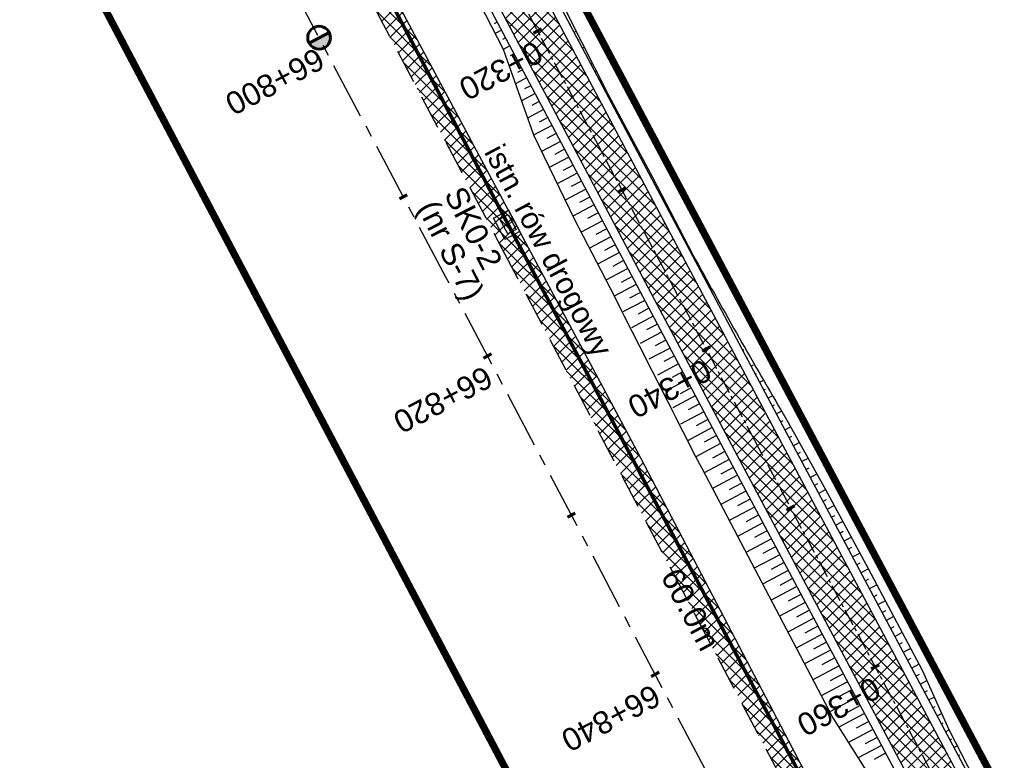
# Model space of a CAD drawing. Header units: metres. Extents: x 7529682 to 7533711, y 5721186 to 5727842.
# Tile 105 of 112: x 7529838 to 7529893, y 5727474 to 5727515. Entities that reach past the tile are written whole.
import ezdxf

# ---------------------------------------------------------------- set-up
doc = ezdxf.new("R2010")
doc.units = ezdxf.units.M
for name, pattern in [('817-dzialki-09-05-04$0$HIDDEN', [0.375, 0.25, -0.125]), ('CENTER', [50.8, 31.75, -6.35, 6.35, -6.35]), ('HIDDEN', [9.525, 6.35, -3.175])]:
    doc.linetypes.add(name, pattern=pattern)
for name, color, linetype in [('C-DROGI-SYTUACJA-ETYKIETY', 7, 'Continuous'), ('D-hatch-pobocza', 131, 'Continuous'), ('D-pobocza', 7, 'Continuous'), ('D-skarpa', 7, 'Continuous'), ('D-skarpa-kreskowanie', 7, 'Continuous')]:
    doc.layers.add(name, color=color, linetype=linetype)
doc.layers.add('D-hatch-ciag-pieszo-rowerowy', color=7, linetype='Continuous', lineweight=13, true_color=0xff9f80)
doc.layers.add('D-LR-etap-III', color=7, linetype='817-dzialki-09-05-04$0$HIDDEN', lineweight=50, true_color=0xff1aff)
for name, color, linetype, lineweight in [('D-krawędzie', 7, 'Continuous', 30), ('D-obrzeża', 7, 'Continuous', 30), ('D-opisy', 7, 'Continuous', 30), ('D-oś', 10, 'CENTER', 30), ('Sieci-T-kanal technologiczny', 4, 'kt kanał technologiczny', 30)]:
    doc.layers.add(name, color=color, linetype=linetype, lineweight=lineweight)
for name, color, linetype, true_color in [('D-opis-KT-dlugosci', 7, 'Continuous', 0xff8000), ('D-opis-KT-studnie', 7, 'Continuous', 0xff8000), ('poprzeczki', 7, 'Continuous', 0x0000c7)]:
    doc.layers.add(name, color=color, linetype=linetype, true_color=true_color)
doc.styles.add('ARIAL', font='arial.ttf', dxfattribs={"height": 1})
doc.styles.get("Standard").update_dxf_attribs({"font": 'arial.ttf'})
doc.linetypes.add('kt kanał technologiczny', pattern='A,1,-0.8,["kt",Standard,S=0.5,R=0,X=-0.7,Y=-0.15],-0.3', length=2.1)
pattern_1 = [(45, (0, 0), (-0.33675960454, 0.33675960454), []), (135, (0, 0), (-0.33675960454, -0.33675960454), [])]

# ---------------------------------------------------------------- blocks, each defined once
blk = doc.blocks.new('kilometraz')
at = {"linetype": 'ByBlock', "lineweight": -2}
blk.add_hatch(color=0, dxfattribs=at).paths.add_polyline_path([(0, -0.28125, 0.41421356), (0.28125, 0, 0.41421356), (0, 0.28125)])
at = {"color": 0, "linetype": 'ByBlock', "lineweight": -2}
blk.add_line((0, 0.28125), (0, -0.28125), dxfattribs=at)
blk.add_circle((0, 0), 0.28125, dxfattribs=at)
blk = doc.blocks.new('AeccTickLine')
at = {"color": 0, "linetype": 'ByBlock', "lineweight": -2}
blk.add_line((0, 1), (0, -1), dxfattribs=at)
blk = doc.blocks.new('SKR2')
at = {"layer": 'Sieci-T-kanal technologiczny', "color": 2, "lineweight": 25}
for points in [[(0.028, -0.188), (0.958, -1.153), (0.282, -1.805), (-0.648, -0.84)], [(-0.038, -0.537), (0.607, -1.206), (0.233, -1.567), (-0.412, -0.898)]]:
    blk.add_lwpolyline(points, close=True, dxfattribs=at)
blk.add_lwpolyline([(-0.09, -1.232), (0.285, -0.872)], dxfattribs=at)

msp = doc.modelspace()

# ---------------------------------------------------------------- hatches: boundary and pattern name
at = {"layer": 'D-hatch-ciag-pieszo-rowerowy'}
h = msp.add_hatch(dxfattribs=at)
h.set_pattern_fill('ANSI37', color=256, scale=0.15, style=0)
h.set_pattern_definition(pattern_1)
h.paths.add_polyline_path([(7529994.115, 5727270.039), (7529996.409, 5727271.048), (7529995.888, 5727272.04), (7529987.333, 5727287.9), (7529970.791, 5727319.398), (7529945.39, 5727367.318), (7529919.647, 5727417.711), (7529903.693, 5727447.921), (7529879.894, 5727492.595), (7529862.565, 5727525.262), (7529859.536, 5727525.637), (7529877.686, 5727491.422), (7529901.485, 5727446.75), (7529917.429, 5727416.559), (7529943.172, 5727366.164), (7529968.58, 5727318.231), (7529985.127, 5727286.725), (7529993.681, 5727270.865)])
at = {"layer": 'D-hatch-pobocza'}
h = msp.add_hatch(dxfattribs=at)
h.set_pattern_fill('ANSI37', color=256, scale=0.15, style=0)
h.set_pattern_definition(pattern_1)
h.paths.add_polyline_path([(7529905.34, 5727429.09), (7529892.28, 5727453.58), (7529881.53, 5727473.69), (7529872.27, 5727491.4), (7529857.46, 5727519.14), (7529841.38, 5727549.79), (7529827.75, 5727575.78), (7529816.4, 5727596.89), (7529800.43, 5727627.4), (7529788.07, 5727650.98), (7529775.85, 5727673.83), (7529761.3, 5727701.31), (7529749.89, 5727722.83), (7529745.5, 5727731.66), (7529738.971, 5727744.085), (7529737.465, 5727743.316), (7529742.213, 5727734.302), (7529762.326, 5727696.274), (7529777.785, 5727667.006), (7529799.322, 5727626.3), (7529822.193, 5727583.156), (7529846.924, 5727536.347), (7529864.752, 5727502.663), (7529900.459, 5727434.965), (7529935.352, 5727369.308), (7529971.476, 5727300.786), (7529988.361, 5727268.841), (7529990.28, 5727268.6), (7529990.329, 5727268.617), (7529981.66, 5727284.96), (7529968.42, 5727309.6), (7529956.4, 5727332.85), (7529943.52, 5727357.04), (7529932.32, 5727378.32), (7529916.68, 5727408.01)])

# ---------------------------------------------------------------- linework, layer by layer
at = {"layer": 'D-krawędzie', "linetype": 'HIDDEN', "ltscale": 0.3}
msp.add_lwpolyline([(7529737.465, 5727743.316), (7529742.213, 5727734.302), (7529762.326, 5727696.274), (7529777.785, 5727667.006), (7529799.322, 5727626.3), (7529822.193, 5727583.156), (7529846.924, 5727536.347), (7529864.752, 5727502.663), (7529900.459, 5727434.965), (7529935.352, 5727369.308), (7529971.476, 5727300.786), (7530006.702, 5727234.141), (7530044.198, 5727163.133), (7530082.89, 5727090.2), (7530098.687, 5727060.362), (7530131.998, 5726997.21), (7530163.822, 5726937.097), (7530204.081, 5726861.013), (7530247.82, 5726778.438)], dxfattribs=at)
at = {"layer": 'D-LR-etap-III', "ltscale": 10, "flags": 128}
msp.add_lwpolyline([(7531750.474, 5723895.103, 0.4, 0.4, 0), (7531750.505, 5723895.13, 0.4, 0.4, 0), (7531682.71, 5724022.92, 0.4, 0.4, 0), (7531619.177, 5724147.204, 0.4, 0.4, 0), (7531592.309, 5724198.489, 0.4, 0.4, 0), (7531553.264, 5724272.919, 0.4, 0.4, 0), (7531504.02, 5724366.79, 0.4, 0.4, 0), (7531482.09, 5724407.62, 0.4, 0.4, 0), (7531412.35, 5724541.183, 0.4, 0.4, 0), (7531388.464, 5724586.93, 0.4, 0.4, 0), (7531345.12, 5724669.94, 0.4, 0.4, 0), (7531127.66, 5725081.67, 0.4, 0.4, 0), (7531059.253, 5725211.041, 0.4, 0.4, 0), (7531008.007, 5725307.954, 0.4, 0.4, 0), (7530964.182, 5725390.836, 0.4, 0.4, 0), (7530914.557, 5725484.684, 0.4, 0.4, 0), (7530865.243, 5725577.494, 0.4, 0.4, 0), (7530840.085, 5725624.059, 0.4, 0.4, 0), (7530802.56, 5725694.925, 0.4, 0.4, 0), (7530755.54, 5725787.51, 0.4, 0.4, 0), (7530708.718, 5725876.303, 0.4, 0.4, 0), (7530695.12, 5725902.09, 0.4, 0.4, 0), (7530642.914, 5726001.078, 0.4, 0.4, 0), (7530634.935, 5726016.147, 0.4, 0.4, 0), (7530610.82, 5726061.93, 0.4, 0.4, 0), (7530610.82, 5726061.93, 0.4, 0.4, 0), (7530607.21, 5726063.51, 0.4, 0.4, 0), (7530597.42, 5726080.68, 0.4, 0.4, 0), (7530591.16, 5726088.44, 0.4, 0.4, 0), (7530581.28, 5726107.21, 0.4, 0.4, 0), (7530571.29, 5726130.56, 0.4, 0.4, 0), (7530549.555, 5726171.527, 0.4, 0.4, 0), (7530531.014, 5726206.474, 0.4, 0.4, 0), (7530516.461, 5726236.017, 0.4, 0.4, 0), (7530500.799, 5726266.141, 0.4, 0.4, 0), (7530491.35, 5726283.94, 0.4, 0.4, 0), (7530482.4, 5726303.41, 0.4, 0.4, 0), (7530482.4, 5726303.41, 0.4, 0.4, 0), (7530450.41, 5726357.28, 0.4, 0.4, 0), (7530397.759, 5726458.5, 0.4, 0.4, 0), (7530334.708, 5726583.665, 0.4, 0.4, 0), (7530303.939, 5726645.168, 0.4, 0.4, 0), (7530300.51, 5726651.778, 0.4, 0.4, 0), (7530289.214, 5726671.967, 0.4, 0.4, 0), (7530281.54, 5726685.57, 0.4, 0.4, 0), (7530261.371, 5726724.163, 0.4, 0.4, 0), (7530254.03, 5726738.21, 0.4, 0.4, 0), (7530197.22, 5726845.06, 0.4, 0.4, 0), (7530194.71, 5726849.15, 0.4, 0.4, 0), (7530195.92, 5726850.75, 0.4, 0.4, 0), (7530170.547, 5726892.961, 0.4, 0.4, 0), (7530143.175, 5726945.066, 0.4, 0.4, 0), (7530105.06, 5727018.32, 0.4, 0.4, 0), (7530100.06, 5727027.16, 0.4, 0.4, 0), (7530062.319, 5727099.625, 0.4, 0.4, 0), (7530015.379, 5727189.42, 0.4, 0.4, 0), (7529983.208, 5727250.207, 0.4, 0.4, 0), (7529953.284, 5727306.747, 0.4, 0.4, 0), (7529900.671, 5727406.159, 0.4, 0.4, 0), (7529890.63, 5727425.131, 0.4, 0.4, 0), (7529875.155, 5727454.426, 0.4, 0.4, 0), (7529857.56, 5727487.787, 0.4, 0.4, 0), (7529835.194, 5727530.193, 0.4, 0.4, 0), (7529811.741, 5727574.662, 0.4, 0.4, 0), (7529792.102, 5727611.923, 0.4, 0.4, 0), (7529768.066, 5727657.47, 0.4, 0.4, 0), (7529755.211, 5727682.131, 0.4, 0.4, 0), (7529753.31, 5727681.13, 0.4, 0.4, 0), (7529739.21, 5727707.77, 0.4, 0.4, 0), (7529735.395, 5727711.252, 0.4, 0.4, 0), (7529725.42, 5727730.2, 0.4, 0.4, 0), (7529723.55, 5727729.88, 0.4, 0.4, 0), (7529695.567, 5727782.932, 0.4, 0.4, 0), (7529717.68, 5727794.024, 0.4, 0.4, 0), (7529736.275, 5727758.647, 0.4, 0.4, 0), (7529736.275, 5727758.647, 0.4, 0.4, 0), (7529744.511, 5727750.406, 0.4, 0.4, 0), (7529744.511, 5727750.406, 0.4, 0.4, 0), (7529750.283, 5727738.55, 0.4, 0.4, 0), (7529777.109, 5727687.569, 0.4, 0.4, 0), (7529796.515, 5727651.33, 0.4, 0.4, 0), (7529814.938, 5727616.793, 0.4, 0.4, 0), (7529839.007, 5727572.304, 0.4, 0.4, 0), (7529860.618, 5727532.509, 0.4, 0.4, 0), (7529882.349, 5727491.504, 0.4, 0.4, 0), (7529904.865, 5727449.096, 0.4, 0.4, 0), (7529920.747, 5727418.885, 0.4, 0.4, 0), (7529946.677, 5727368.547, 0.4, 0.4, 0), (7529972.025, 5727320.573, 0.4, 0.4, 0), (7529987.74, 5727290.153, 0.4, 0.4, 0), (7529996.497, 5727273.662, 0.4, 0.4, 0), (7530017.541, 5727234.203, 0.4, 0.4, 0), (7530033.054, 5727204.864, 0.4, 0.4, 0), (7530051.623, 5727170.223, 0.4, 0.4, 0), (7530069.277, 5727137.016, 0.4, 0.4, 0), (7530089.385, 5727097.534, 0.4, 0.4, 0), (7530109.713, 5727060.747, 0.4, 0.4, 0), (7530136.77, 5727011.64, 0.4, 0.4, 0), (7530162.447, 5726962.744, 0.4, 0.4, 0), (7530187.674, 5726916.992, 0.4, 0.4, 0), (7530207.821, 5726879.335, 0.4, 0.4, 0), (7530230.626, 5726834.519, 0.4, 0.4, 0), (7530262.288, 5726776.618, 0.4, 0.4, 0), (7530277.51, 5726760.213, 0.4, 0.4, 0), (7530286.037, 5726744.107, 0.4, 0.4, 0), (7530288.097, 5726735.884, 0.4, 0.4, 0), (7530290.394, 5726725.047, 0.4, 0.4, 0), (7530296.177, 5726713.583, 0.4, 0.4, 0), (7530302.726, 5726701.182, 0.4, 0.4, 0), (7530325.685, 5726657.466, 0.4, 0.4, 0), (7530343.244, 5726623.649, 0.4, 0.4, 0), (7530360.23, 5726591.747, 0.4, 0.4, 0), (7530383.209, 5726548.059, 0.4, 0.4, 0), (7530406.018, 5726503.606, 0.4, 0.4, 0), (7530427.465, 5726462.62, 0.4, 0.4, 0), (7530447.928, 5726424.388, 0.4, 0.4, 0), (7530471.127, 5726379.921, 0.4, 0.4, 0), (7530490.501, 5726343.033, 0.4, 0.4, 0), (7530509.499, 5726306.733, 0.4, 0.4, 0), (7530529.89, 5726267.244, 0.4, 0.4, 0), (7530543.852, 5726238.99, 0.4, 0.4, 0), (7530554.809, 5726218.944, 0.4, 0.4, 0), (7530559.027, 5726212.223, 0.4, 0.4, 0), (7530563.061, 5726206.41, 0.4, 0.4, 0), (7530566.934, 5726200.464, 0.4, 0.4, 0), (7530569.771, 5726194.902, 0.4, 0.4, 0), (7530571.473, 5726191.282, 0.4, 0.4, 0), (7530572.839, 5726188.025, 0.4, 0.4, 0), (7530575.295, 5726182.035, 0.4, 0.4, 0), (7530579.737, 5726173.306, 0.4, 0.4, 0), (7530583.3, 5726167.41, 0.4, 0.4, 0), (7530593.4, 5726163.33, 0.4, 0.4, 0), (7530598.618, 5726155.264, 0.4, 0.4, 0), (7530608.258, 5726140.497, 0.4, 0.4, 0), (7530603.27, 5726136.83, 0.4, 0.4, 0), (7530606.53, 5726131.84, 0.4, 0.4, 0), (7530604.239, 5726124.217, 0.4, 0.4, 0), (7530605.847, 5726121.63, 0.4, 0.4, 0), (7530608.972, 5726116.164, 0.4, 0.4, 0), (7530618.114, 5726097.791, 0.4, 0.4, 0), (7530651.213, 5726034.96, 0.4, 0.4, 0), (7530670.244, 5725998.611, 0.4, 0.4, 0), (7530698.075, 5725945.953, 0.4, 0.4, 0), (7530716.506, 5725911.305, 0.4, 0.4, 0), (7530735.223, 5725875.667, 0.4, 0.4, 0), (7530752.504, 5725842.155, 0.4, 0.4, 0), (7530778.311, 5725793.501, 0.4, 0.4, 0), (7530797.5, 5725756.382, 0.4, 0.4, 0), (7530812.519, 5725728.289, 0.4, 0.4, 0), (7530820.039, 5725713.16, 0.4, 0.4, 0), (7530822.422, 5725710.194, 0.4, 0.4, 0), (7530833.155, 5725688.801, 0.4, 0.4, 0), (7530849.629, 5725656.159, 0.4, 0.4, 0), (7530867.983, 5725621.964, 0.4, 0.4, 0), (7530872.63, 5725612.888, 0.4, 0.4, 0), (7530880.354, 5725597.595, 0.4, 0.4, 0), (7530883.839, 5725593.389, 0.4, 0.4, 0), (7530891.782, 5725587.763, 0.4, 0.4, 0), (7530895.039, 5725584.281, 0.4, 0.4, 0), (7530897.034, 5725580.941, 0.4, 0.4, 0), (7530900.952, 5725579.946, 0.4, 0.4, 0), (7530904.81, 5725571.977, 0.4, 0.4, 0), (7530903.682, 5725568.566, 0.4, 0.4, 0), (7530908.901, 5725558.845, 0.4, 0.4, 0), (7530910.252, 5725545.672, 0.4, 0.4, 0), (7530912.873, 5725538.646, 0.4, 0.4, 0), (7530945.278, 5725478.464, 0.4, 0.4, 0), (7530959.692, 5725450.246, 0.4, 0.4, 0), (7531002.827, 5725368.192, 0.4, 0.4, 0), (7531044.704, 5725290.314, 0.4, 0.4, 0), (7531064.099, 5725253.213, 0.4, 0.4, 0), (7531083.01, 5725216.678, 0.4, 0.4, 0), (7531113.013, 5725158.466, 0.4, 0.4, 0), (7531137.364, 5725113.071, 0.4, 0.4, 0), (7531150.831, 5725086.712, 0.4, 0.4, 0), (7531159.746, 5725076.641, 0.4, 0.4, 0), (7531166.31, 5725074.58, 0.4, 0.4, 0), (7531172.29, 5725062.58, 0.4, 0.4, 0), (7531170.59, 5725055.606, 0.4, 0.4, 0), (7531173.733, 5725044.081, 0.4, 0.4, 0), (7531215.342, 5724964.86, 0.4, 0.4, 0), (7531238.054, 5724921.685, 0.4, 0.4, 0), (7531262.39, 5724875.283, 0.4, 0.4, 0), (7531295.587, 5724811.266, 0.4, 0.4, 0), (7531348.488, 5724712.363, 0.4, 0.4, 0), (7531363.741, 5724682.684, 0.4, 0.4, 0), (7531366.987, 5724675.865, 0.4, 0.4, 0), (7531382.541, 5724646.111, 0.4, 0.4, 0), (7531401.299, 5724610.875, 0.4, 0.4, 0), (7531428.965, 5724558.862, 0.4, 0.4, 0), (7531449.111, 5724520.398, 0.4, 0.4, 0), (7531477.293, 5724465.831, 0.4, 0.4, 0), (7531500.996, 5724421.113, 0.4, 0.4, 0), (7531512.122, 5724400.549, 0.4, 0.4, 0), (7531513.782, 5724396.757, 0.4, 0.4, 0), (7531526.32, 5724379.39, 0.4, 0.4, 0), (7531566.784, 5724302.736, 0.4, 0.4, 0), (7531612.277, 5724225.61, 0.4, 0.4, 0), (7531620.493, 5724210.548, 0.4, 0.4, 0), (7531631.578, 5724196.258, 0.4, 0.4, 0), (7531653.484, 5724152.434, 0.4, 0.4, 0), (7531661.151, 5724128.494, 0.4, 0.4, 0), (7531673.881, 5724101.186, 0.4, 0.4, 0), (7531684.691, 5724081.184, 0.4, 0.4, 0), (7531699.212, 5724051.17, 0.4, 0.4, 0), (7531704.034, 5724040.584, 0.4, 0.4, 0), (7531704.034, 5724040.584, 0.4, 0.4, 0), (7531703.913, 5724037.17, 0.4, 0.4, 0), (7531736.42, 5723969.232, 0.4, 0.4, 0), (7531738.285, 5723967.699, 0.4, 0.4, 0), (7531742.181, 5723962.346, 0.4, 0.4, 0), (7531744.286, 5723958.616, 0.4, 0.4, 0), (7531755.393, 5723944.193, 0.4, 0.4, 0), (7531758.69, 5723936.76, 0.4, 0.4, 0), (7531780.08, 5723929.25, 0.4, 0.4, 0), (7531792.612, 5723906.338, 0.4, 0.4, 0), (7531792.612, 5723906.338, 0.4, 0.4, 0), (7531756.962, 5723883.055, 0.4, 0.4, 0), (7531750.46, 5723895.13, 0.4, 0.4, 0), (7531750.46, 5723895.13, 0, 0, 0)], format="xyseb", dxfattribs=at)
at = {"layer": 'D-obrzeża'}
for points in [[(7529996.408, 5727271.05), (7529995.888, 5727272.04), (7529987.333, 5727287.9), (7529970.791, 5727319.398), (7529945.39, 5727367.318), (7529919.647, 5727417.711), (7529903.693, 5727447.921), (7529879.894, 5727492.595), (7529858.761, 5727532.432), (7529838.856, 5727569.487), (7529813.479, 5727616.01), (7529794.958, 5727650.503), (7529776.019, 5727686.408), (7529748.844, 5727737.805), (7529744.118, 5727746.741, 0.071785), (7529740.753, 5727751.358), (7529739.549, 5727752.592, -0.071658), (7529736.189, 5727757.2), (7529717.235, 5727792.995)], [(7530013.813, 5727232.534), (7529993.681, 5727270.865), (7529985.127, 5727286.725), (7529968.58, 5727318.231), (7529943.172, 5727366.164), (7529917.429, 5727416.559), (7529901.485, 5727446.75), (7529877.686, 5727491.422), (7529856.555, 5727531.255), (7529836.657, 5727568.297), (7529811.281, 5727614.82), (7529792.751, 5727649.328), (7529773.808, 5727685.242), (7529746.633, 5727736.639), (7529746.633, 5727736.639), (7529742.077, 5727745.253, 0.071785), (7529738.712, 5727749.87), (7529737.508, 5727751.104, -0.071658), (7529734.148, 5727755.712), (7529715.008, 5727791.858)]]:
    msp.add_lwpolyline(points, format="xyb", dxfattribs=at)
at = {"layer": 'D-oś', "ltscale": 0.1}
msp.add_lwpolyline([(7530244.732, 5726776.79), (7530200.988, 5726859.376), (7530160.728, 5726935.459), (7530128.903, 5726995.575), (7530095.593, 5727058.727), (7530079.798, 5727088.56), (7530041.105, 5727161.496), (7530003.607, 5727232.506), (7529968.381, 5727299.153), (7529932.259, 5727367.671), (7529897.365, 5727433.327), (7529861.657, 5727501.028), (7529843.829, 5727534.712), (7529819.1, 5727581.518), (7529796.228, 5727624.663), (7529774.69, 5727665.371), (7529759.232, 5727694.637), (7529739.12, 5727732.663), (7529700.238, 5727806.043)], dxfattribs=at)
at = {"layer": 'D-oś', "ltscale": 0.03}
msp.add_lwpolyline([(7529714.301, 5727795.865), (7529735.169, 5727756.456, 0.071658), (7529738.529, 5727751.848), (7529739.732, 5727750.614, -0.071785), (7529743.098, 5727745.997), (7529747.739, 5727737.221), (7529774.913, 5727685.825), (7529793.855, 5727649.915), (7529812.38, 5727615.415), (7529837.757, 5727568.892), (7529857.658, 5727531.843), (7529878.79, 5727492.008), (7529902.589, 5727447.335), (7529918.538, 5727417.135), (7529944.281, 5727366.741), (7529969.685, 5727318.815), (7529986.23, 5727287.312), (7529994.785, 5727271.452), (7530014.919, 5727233.118)], format="xyb", dxfattribs=at)
at = {"layer": 'D-pobocza'}
for points in [[(7529719.962, 5727788.914), (7529736.631, 5727757.434, 0.071658), (7529739.907, 5727752.941), (7529741.111, 5727751.707, -0.071785), (7529744.56, 5727746.975), (7529749.286, 5727738.039), (7529776.461, 5727686.642), (7529795.4, 5727650.738), (7529813.919, 5727616.248), (7529839.296, 5727569.725), (7529859.202, 5727532.667), (7529880.335, 5727492.83), (7529904.135, 5727448.155), (7529920.091, 5727417.942), (7529945.833, 5727367.549), (7529971.233, 5727319.631), (7529987.775, 5727288.135), (7529996.33, 5727272.275), (7529996.866, 5727271.253)], [(7529718.045, 5727785.054), (7529733.706, 5727755.478, 0.071658), (7529737.151, 5727750.754), (7529738.354, 5727749.521, -0.071785), (7529741.635, 5727745.019), (7529746.191, 5727736.405), (7529773.366, 5727685.008), (7529792.31, 5727649.093), (7529810.841, 5727614.582), (7529836.218, 5727568.059), (7529856.114, 5727531.019), (7529877.245, 5727491.187), (7529901.043, 5727446.515), (7529916.985, 5727416.328), (7529942.728, 5727365.933), (7529968.137, 5727317.998), (7529984.685, 5727286.49), (7529993.24, 5727270.63), (7529993.656, 5727269.837)]]:
    msp.add_lwpolyline(points, format="xyb", dxfattribs=at)
at = {"layer": 'D-pobocza', "linetype": 'ByBlock'}
msp.add_lwpolyline([(7529990.329, 5727268.617), (7529981.66, 5727284.96), (7529968.42, 5727309.6), (7529956.4, 5727332.85), (7529943.52, 5727357.04), (7529932.32, 5727378.32), (7529916.68, 5727408.01), (7529905.34, 5727429.09), (7529892.28, 5727453.58), (7529881.53, 5727473.69), (7529872.27, 5727491.4), (7529857.46, 5727519.14), (7529841.38, 5727549.79), (7529827.75, 5727575.78), (7529816.4, 5727596.89), (7529800.43, 5727627.4), (7529788.07, 5727650.98), (7529775.85, 5727673.83), (7529761.3, 5727701.31), (7529749.89, 5727722.83), (7529745.5, 5727731.66), (7529738.971, 5727744.085), (7529737.465, 5727743.316)], dxfattribs=at)
at = {"layer": 'D-skarpa', "linetype": 'Continuous'}
for points in [[(7529842.461, 5727564.143, 0.009715), (7529852.031, 5727546.581), (7529854.314, 5727542.131), (7529856.769, 5727537.774), (7529859.24, 5727533.426), (7529859.559, 5727532.864), (7529861.694, 5727529.055), (7529864.005, 5727524.621), (7529866.232, 5727520.143), (7529868.41, 5727515.638), (7529870.683, 5727511.184), (7529873.147, 5727506.579), (7529875.35, 5727502.34, 0.007923), (7529880.287, 5727493.639), (7529880.656, 5727492.999), (7529882.731, 5727489.28), (7529885.097, 5727484.875), (7529888.098, 5727479.228), (7529889.587, 5727475.936), (7529891.669, 5727471.896, -0.002496)], [(7529840.326, 5727557.321, -0.001967), (7529848.058, 5727544.446), (7529850.748, 5727540.216), (7529855.811, 5727530.851), (7529857.855, 5727527.019), (7529860.175, 5727522.59), (7529862.537, 5727518.183), (7529864.824, 5727513.736), (7529866.504, 5727508.967), (7529868.787, 5727504.266), (7529870.982, 5727500.023, 0.000301), (7529875.512, 5727491.106), (7529875.854, 5727490.451), (7529877.84, 5727486.674), (7529882.492, 5727477.822), (7529883.147, 5727476.59), (7529885.076, 5727473.533)]]:
    msp.add_lwpolyline(points, format="xyb", dxfattribs=at)
at = {"layer": 'D-skarpa-kreskowanie', "linetype": 'Continuous'}
for p, q in [((7529864.487, 5727515.237, 108.25), (7529864.316, 5727515.146, 108.121)), ((7529868.516, 5727515.109, 108.377), (7529868.581, 5727515.144, 108.328)), ((7529864.721, 5727514.795, 108.249), (7529864.374, 5727514.611, 107.987)), ((7529868.751, 5727514.668, 108.376), (7529868.873, 5727514.732, 108.284)), ((7529864.955, 5727514.353, 108.248), (7529864.779, 5727514.26, 108.115)), ((7529865.19, 5727513.912, 108.248), (7529864.829, 5727513.72, 107.976)), ((7529868.985, 5727514.226, 108.376), (7529869.042, 5727514.256, 108.332)), ((7529865.424, 5727513.47, 108.247), (7529865.21, 5727513.357, 108.086)), ((7529869.219, 5727513.784, 108.375), (7529869.327, 5727513.842, 108.294)), ((7529869.453, 5727513.343, 108.374), (7529869.504, 5727513.369, 108.336)), ((7529865.658, 5727513.028, 108.246), (7529865.165, 5727512.767, 107.874)), ((7529869.688, 5727512.901, 108.374), (7529869.782, 5727512.951, 108.303)), ((7529865.893, 5727512.587, 108.246), (7529865.613, 5727512.438, 108.035)), ((7529869.922, 5727512.459, 108.373), (7529869.966, 5727512.482, 108.34)), ((7529866.127, 5727512.145, 108.245), (7529865.501, 5727511.813, 107.773)), ((7529866.361, 5727511.703, 108.244), (7529866.015, 5727511.52, 107.983)), ((7529870.156, 5727512.017, 108.372), (7529870.236, 5727512.06, 108.312)), ((7529866.595, 5727511.261, 108.244), (7529865.837, 5727510.859, 107.671)), ((7529870.391, 5727511.576, 108.372), (7529870.427, 5727511.595, 108.344)), ((7529870.625, 5727511.134, 108.371), (7529870.691, 5727511.169, 108.321)), ((7529866.83, 5727510.82, 108.243), (7529866.417, 5727510.601, 107.932)), ((7529870.859, 5727510.692, 108.37), (7529870.893, 5727510.71, 108.345)), ((7529867.064, 5727510.378, 108.242), (7529866.173, 5727509.905, 107.57)), ((7529871.094, 5727510.251, 108.37), (7529871.163, 5727510.287, 108.317)), ((7529867.533, 5727509.495, 108.241), (7529866.511, 5727508.953, 107.47)), ((7529867.298, 5727509.936, 108.242), (7529866.82, 5727509.682, 107.88)), ((7529871.328, 5727509.809, 108.369), (7529871.363, 5727509.828, 108.342)), ((7529867.767, 5727509.053, 108.24), (7529867.248, 5727508.778, 107.849)), ((7529871.562, 5727509.367, 108.368), (7529871.635, 5727509.406, 108.314)), ((7529871.797, 5727508.926, 108.368), (7529871.834, 5727508.945, 108.34)), ((7529868.001, 5727508.611, 108.24), (7529866.948, 5727508.052, 107.445)), ((7529872.031, 5727508.484, 108.367), (7529872.106, 5727508.524, 108.31)), ((7529868.236, 5727508.17, 108.239), (7529867.701, 5727507.886, 107.836)), ((7529872.265, 5727508.042, 108.366), (7529872.304, 5727508.063, 108.337)), ((7529868.47, 5727507.728, 108.238), (7529867.385, 5727507.152, 107.42)), ((7529868.704, 5727507.286, 108.238), (7529868.154, 5727506.994, 107.822)), ((7529872.5, 5727507.6, 108.366), (7529872.578, 5727507.642, 108.306)), ((7529868.939, 5727506.844, 108.237), (7529867.822, 5727506.252, 107.394)), ((7529872.734, 5727507.159, 108.365), (7529872.774, 5727507.18, 108.335)), ((7529872.968, 5727506.717, 108.364), (7529873.05, 5727506.76, 108.303)), ((7529869.173, 5727506.403, 108.236), (7529868.607, 5727506.102, 107.809)), ((7529873.202, 5727506.275, 108.361), (7529873.243, 5727506.297, 108.331)), ((7529869.407, 5727505.961, 108.236), (7529868.259, 5727505.352, 107.369)), ((7529873.437, 5727505.834, 108.357), (7529873.513, 5727505.874, 108.299)), ((7529869.642, 5727505.519, 108.235), (7529869.06, 5727505.211, 107.796)), ((7529873.671, 5727505.392, 108.352), (7529873.707, 5727505.411, 108.325)), ((7529869.876, 5727505.078, 108.234), (7529868.696, 5727504.452, 107.344)), ((7529870.11, 5727504.636, 108.231), (7529869.516, 5727504.321, 107.783)), ((7529873.905, 5727504.95, 108.347), (7529873.974, 5727504.987, 108.295)), ((7529870.344, 5727504.194, 108.227), (7529869.151, 5727503.561, 107.326)), ((7529874.14, 5727504.509, 108.343), (7529874.172, 5727504.526, 108.318)), ((7529874.374, 5727504.067, 108.338), (7529874.436, 5727504.1, 108.292)), ((7529870.579, 5727503.753, 108.222), (7529869.98, 5727503.435, 107.77)), ((7529874.608, 5727503.625, 108.333), (7529874.637, 5727503.64, 108.312)), ((7529870.813, 5727503.311, 108.217), (7529869.611, 5727502.673, 107.31)), ((7529874.843, 5727503.183, 108.329), (7529874.897, 5727503.212, 108.288)), ((7529871.282, 5727502.428, 108.208), (7529870.07, 5727501.785, 107.294)), ((7529871.047, 5727502.869, 108.213), (7529870.444, 5727502.549, 107.757)), ((7529875.077, 5727502.742, 108.324), (7529875.102, 5727502.755, 108.305)), ((7529871.516, 5727501.986, 108.203), (7529870.908, 5727501.663, 107.745)), ((7529875.311, 5727502.3, 108.319), (7529875.358, 5727502.325, 108.284)), ((7529875.546, 5727501.858, 108.311), (7529875.567, 5727501.87, 108.294)), ((7529871.75, 5727501.544, 108.199), (7529870.53, 5727500.897, 107.278)), ((7529875.78, 5727501.417, 108.302), (7529875.821, 5727501.438, 108.271)), ((7529871.985, 5727501.102, 108.194), (7529871.372, 5727500.777, 107.732)), ((7529876.014, 5727500.975, 108.293), (7529876.034, 5727500.985, 108.278)), ((7529872.219, 5727500.661, 108.189), (7529870.99, 5727500.009, 107.262)), ((7529872.453, 5727500.219, 108.181), (7529871.842, 5727499.895, 107.719)), ((7529876.249, 5727500.533, 108.284), (7529876.285, 5727500.553, 108.256)), ((7529872.688, 5727499.777, 108.172), (7529871.473, 5727499.133, 107.255)), ((7529876.483, 5727500.092, 108.275), (7529876.5, 5727500.101, 108.262)), ((7529876.717, 5727499.65, 108.267), (7529876.75, 5727499.667, 108.242)), ((7529872.922, 5727499.336, 108.163), (7529872.318, 5727499.015, 107.707)), ((7529876.951, 5727499.208, 108.258), (7529876.967, 5727499.216, 108.246)), ((7529873.156, 5727498.894, 108.154), (7529871.956, 5727498.257, 107.248)), ((7529877.186, 5727498.766, 108.249), (7529877.214, 5727498.781, 108.228)), ((7529873.625, 5727498.011, 108.137), (7529872.439, 5727497.381, 107.242)), ((7529873.391, 5727498.452, 108.145), (7529872.794, 5727498.136, 107.695)), ((7529877.42, 5727498.325, 108.24), (7529877.433, 5727498.332, 108.23)), ((7529873.859, 5727497.569, 108.128), (7529873.27, 5727497.256, 107.683)), ((7529877.654, 5727497.883, 108.231), (7529877.679, 5727497.896, 108.212)), ((7529877.889, 5727497.441, 108.222), (7529877.915, 5727497.455, 108.203)), ((7529874.093, 5727497.127, 108.119), (7529872.922, 5727496.506, 107.235)), ((7529878.123, 5727497, 108.214), (7529878.203, 5727497.042, 108.153)), ((7529874.328, 5727496.685, 108.11), (7529873.746, 5727496.377, 107.671)), ((7529878.357, 5727496.558, 108.205), (7529878.411, 5727496.586, 108.164)), ((7529874.562, 5727496.244, 108.101), (7529873.404, 5727495.629, 107.227)), ((7529874.796, 5727495.802, 108.092), (7529874.206, 5727495.489, 107.647)), ((7529878.592, 5727496.116, 108.196), (7529878.726, 5727496.188, 108.094)), ((7529875.031, 5727495.36, 108.084), (7529873.827, 5727494.722, 107.175)), ((7529878.826, 5727495.675, 108.187), (7529878.907, 5727495.718, 108.126)), ((7529879.06, 5727495.233, 108.178), (7529879.25, 5727495.333, 108.036)), ((7529875.265, 5727494.919, 108.075), (7529874.652, 5727494.593, 107.612)), ((7529879.295, 5727494.791, 108.169), (7529879.403, 5727494.849, 108.088)), ((7529875.499, 5727494.477, 108.066), (7529874.25, 5727493.814, 107.123)), ((7529879.529, 5727494.349, 108.161), (7529879.773, 5727494.479, 107.977)), ((7529875.734, 5727494.035, 108.057), (7529875.098, 5727493.698, 107.577)), ((7529879.763, 5727493.908, 108.152), (7529879.899, 5727493.98, 108.049)), ((7529879.998, 5727493.466, 108.143), (7529880.296, 5727493.624, 107.918)), ((7529875.968, 5727493.594, 108.048), (7529874.673, 5727492.907, 107.071)), ((7529876.202, 5727493.152, 108.04), (7529875.543, 5727492.802, 107.542)), ((7529880.232, 5727493.024, 108.134), (7529880.389, 5727493.108, 108.016)), ((7529876.437, 5727492.71, 108.031), (7529875.096, 5727491.999, 107.019)), ((7529880.467, 5727492.583, 108.125), (7529880.792, 5727492.756, 107.88)), ((7529876.671, 5727492.268, 108.022), (7529875.989, 5727491.907, 107.507)), ((7529880.702, 5727492.142, 108.117), (7529880.869, 5727492.231, 107.991)), ((7529876.905, 5727491.827, 108.013), (7529875.52, 5727491.092, 106.967)), ((7529880.937, 5727491.7, 108.108), (7529881.279, 5727491.883, 107.849)), ((7529877.374, 5727490.944, 107.995), (7529875.985, 5727490.203, 106.946)), ((7529877.14, 5727491.385, 108.004), (7529876.445, 5727491.017, 107.48)), ((7529881.172, 5727491.259, 108.099), (7529881.347, 5727491.353, 107.966)), ((7529881.407, 5727490.818, 108.09), (7529881.766, 5727491.009, 107.819)), ((7529877.609, 5727490.502, 107.987), (7529876.913, 5727490.132, 107.461)), ((7529881.642, 5727490.377, 108.081), (7529881.826, 5727490.475, 107.942)), ((7529877.844, 5727490.061, 107.978), (7529876.45, 5727489.318, 106.924)), ((7529881.877, 5727489.935, 108.072), (7529882.254, 5727490.136, 107.788)), ((7529878.08, 5727489.62, 107.969), (7529877.381, 5727489.248, 107.441)), ((7529882.112, 5727489.494, 108.064), (7529882.305, 5727489.596, 107.918)), ((7529882.347, 5727489.053, 108.055), (7529882.741, 5727489.262, 107.758)), ((7529878.315, 5727489.178, 107.96), (7529876.915, 5727488.433, 106.903)), ((7529878.55, 5727488.737, 107.951), (7529877.849, 5727488.364, 107.422)), ((7529882.582, 5727488.611, 108.046), (7529882.78, 5727488.717, 107.897)), ((7529878.785, 5727488.296, 107.943), (7529877.38, 5727487.548, 106.882)), ((7529882.818, 5727488.17, 108.037), (7529883.214, 5727488.381, 107.738)), ((7529879.02, 5727487.855, 107.934), (7529878.316, 5727487.48, 107.402)), ((7529883.053, 5727487.729, 108.028), (7529883.251, 5727487.835, 107.878)), ((7529879.255, 5727487.413, 107.925), (7529877.846, 5727486.662, 106.86)), ((7529883.288, 5727487.288, 108.02), (7529883.687, 5727487.5, 107.718)), ((7529879.725, 5727486.531, 107.907), (7529878.311, 5727485.777, 106.839)), ((7529879.49, 5727486.972, 107.916), (7529878.784, 5727486.596, 107.383)), ((7529883.523, 5727486.846, 108.011), (7529883.723, 5727486.953, 107.859)), ((7529883.758, 5727486.405, 108.002), (7529884.16, 5727486.619, 107.698)), ((7529879.96, 5727486.089, 107.898), (7529879.252, 5727485.712, 107.363)), ((7529883.993, 5727485.964, 107.993), (7529884.195, 5727486.071, 107.841)), ((7529880.195, 5727485.648, 107.89), (7529878.776, 5727484.892, 106.818)), ((7529884.228, 5727485.522, 107.984), (7529884.633, 5727485.738, 107.678)), ((7529880.43, 5727485.207, 107.881), (7529879.72, 5727484.828, 107.344)), ((7529884.463, 5727485.081, 107.975), (7529884.666, 5727485.189, 107.822)), ((7529884.698, 5727484.64, 107.967), (7529885.106, 5727484.857, 107.659)), ((7529880.666, 5727484.766, 107.872), (7529879.241, 5727484.007, 106.796)), ((7529880.901, 5727484.324, 107.863), (7529880.187, 5727483.944, 107.324)), ((7529884.933, 5727484.199, 107.958), (7529885.137, 5727484.307, 107.804)), ((7529881.136, 5727483.883, 107.854), (7529879.707, 5727483.122, 106.775)), ((7529885.168, 5727483.757, 107.949), (7529885.575, 5727483.974, 107.642)), ((7529881.371, 5727483.442, 107.846), (7529880.655, 5727483.06, 107.305)), ((7529885.404, 5727483.316, 107.94), (7529885.607, 5727483.424, 107.787)), ((7529881.606, 5727483, 107.837), (7529880.172, 5727482.237, 106.754)), ((7529885.639, 5727482.875, 107.931), (7529886.045, 5727483.091, 107.625)), ((7529882.076, 5727482.118, 107.819), (7529880.637, 5727481.351, 106.732)), ((7529881.841, 5727482.559, 107.828), (7529881.123, 5727482.177, 107.285)), ((7529885.874, 5727482.433, 107.923), (7529886.077, 5727482.541, 107.769)), ((7529886.109, 5727481.992, 107.914), (7529886.514, 5727482.208, 107.608)), ((7529882.311, 5727481.677, 107.81), (7529881.591, 5727481.293, 107.266)), ((7529886.344, 5727481.551, 107.905), (7529886.546, 5727481.659, 107.752)), ((7529882.546, 5727481.235, 107.801), (7529881.103, 5727480.466, 106.711)), ((7529886.579, 5727481.11, 107.896), (7529886.983, 5727481.325, 107.591)), ((7529882.781, 5727480.794, 107.793), (7529882.058, 5727480.409, 107.246)), ((7529886.814, 5727480.668, 107.887), (7529887.016, 5727480.776, 107.735)), ((7529883.016, 5727480.353, 107.784), (7529881.568, 5727479.581, 106.689)), ((7529887.049, 5727480.227, 107.878), (7529887.453, 5727480.442, 107.574)), ((7529883.487, 5727479.47, 107.766), (7529882.033, 5727478.696, 106.668)), ((7529883.252, 5727479.911, 107.775), (7529882.526, 5727479.525, 107.227)), ((7529887.284, 5727479.786, 107.87), (7529887.486, 5727479.893, 107.717)), ((7529887.519, 5727479.344, 107.861), (7529887.922, 5727479.559, 107.557)), ((7529883.722, 5727479.029, 107.757), (7529882.994, 5727478.641, 107.207)), ((7529887.754, 5727478.903, 107.852), (7529887.952, 5727479.008, 107.703)), ((7529883.957, 5727478.588, 107.749), (7529882.498, 5727477.811, 106.647)), ((7529887.99, 5727478.462, 107.845), (7529888.356, 5727478.657, 107.568)), ((7529884.192, 5727478.146, 107.74), (7529883.462, 5727477.758, 107.189)), ((7529888.225, 5727478.021, 107.838), (7529888.394, 5727478.111, 107.71)), ((7529888.46, 5727477.579, 107.83), (7529888.769, 5727477.744, 107.597)), ((7529884.427, 5727477.705, 107.731), (7529882.967, 5727476.927, 106.628)), ((7529884.662, 5727477.264, 107.722), (7529883.936, 5727476.877, 107.174)), ((7529888.695, 5727477.138, 107.823), (7529888.835, 5727477.213, 107.717)), ((7529884.897, 5727476.822, 107.715), (7529883.477, 5727476.066, 106.642)), ((7529888.93, 5727476.697, 107.816), (7529889.182, 5727476.831, 107.625)), ((7529885.132, 5727476.381, 107.708), (7529884.439, 5727476.012, 107.184)), ((7529889.165, 5727476.255, 107.808), (7529889.277, 5727476.315, 107.724)), ((7529885.367, 5727475.94, 107.7), (7529884.012, 5727475.218, 106.677)), ((7529889.4, 5727475.814, 107.801), (7529889.596, 5727475.918, 107.654)), ((7529885.838, 5727475.057, 107.686), (7529884.547, 5727474.37, 106.711)), ((7529885.602, 5727475.499, 107.693), (7529884.941, 5727475.146, 107.194)), ((7529889.635, 5727475.373, 107.797), (7529889.73, 5727475.423, 107.726)), ((7529889.87, 5727474.932, 107.793), (7529890.054, 5727475.029, 107.655)), ((7529886.073, 5727474.616, 107.679), (7529885.444, 5727474.281, 107.204)), ((7529890.105, 5727474.49, 107.79), (7529890.194, 5727474.538, 107.722))]:
    msp.add_line(p, q, dxfattribs=at)
at = {"layer": 'Sieci-T-kanal technologiczny', "ltscale": 2}
msp.add_lwpolyline([(7529714.526, 5727788.668, 0.2, 0.2, 0), (7529737.672, 5727745.298, 0.2, 0.2, 0), (7529754.831, 5727712.672, 0.2, 0.2, 0), (7529782.503, 5727660.563, 0.2, 0.2, 0), (7529809.965, 5727608.344, 0.2, 0.2, 0), (7529837.576, 5727556.203, 0.2, 0.2, 0), (7529865.088, 5727504.01, 0.2, 0.2, 0), (7529892.753, 5727451.897, 0.2, 0.2, 0), (7529920.539, 5727399.848, 0.2, 0.2, 0), (7529948.07, 5727347.665, 0.2, 0.2, 0), (7529975.572, 5727295.466, 0.2, 0.2, 0), (7530003.422, 5727243.451, 0.2, 0.2, 0), (7530030.946, 5727191.264, 0.2, 0.2, 0), (7530058.393, 5727139.037, 0.2, 0.2, 0), (7530085.992, 5727086.89, 0.2, 0.2, 0), (7530113.41, 5727034.669, 0.2, 0.2, 0), (7530141.049, 5726982.521, 0.2, 0.2, 0), (7530168.74, 5726930.422, 0.2, 0.2, 0), (7530196.318, 5726878.263, 0.2, 0.2, 0), (7530224.092, 5726826.208, 0.2, 0.2, 0)], format="xyseb", dxfattribs=at)

# ---------------------------------------------------------------- block references
at = {"layer": 'C-DROGI-SYTUACJA-ETYKIETY', "color": 10, "linetype": 'Continuous', "lineweight": 60, "xscale": 2.249999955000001, "yscale": 2.249999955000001, "zscale": 2.249999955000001, "rotation": 297.8905772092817}
msp.add_blockref('kilometraz', (7529854.596, 5727514.369), dxfattribs=at)
at = {"layer": 'C-DROGI-SYTUACJA-ETYKIETY', "color": 7, "linetype": 'Continuous', "lineweight": 60, "xscale": 0.25, "yscale": 0.25, "zscale": 0.25}
for p, rotation in [((7529859.274, 5727505.531), 297.8905772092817), ((7529863.946, 5727496.689), 297.8090106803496), ((7529868.611, 5727487.844), 297.8090106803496), ((7529873.276, 5727478.999), 297.8090106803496)]:
    msp.add_blockref('AeccTickLine', p, dxfattribs=dict(at, rotation=rotation))
at = {"layer": 'poprzeczki', "color": 7, "linetype": 'Continuous', "lineweight": 60, "xscale": 0.25, "yscale": 0.25, "zscale": 0.25}
for p, rotation in [((7529866.728, 5727514.746), 297.9451144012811), ((7529871.414, 5727505.912), 297.9451144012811), ((7529876.101, 5727497.078), 297.9451144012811), ((7529880.793, 5727488.247), 298.0462159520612), ((7529885.495, 5727479.422), 298.0462159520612)]:
    msp.add_blockref('AeccTickLine', p, dxfattribs=dict(at, rotation=rotation))
at = {"layer": 'Sieci-T-kanal technologiczny', "rotation": 164.1354822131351}
msp.add_blockref('SKR2', (7529864.895, 5727502.971), dxfattribs=at)

# ---------------------------------------------------------------- texts
at = {"layer": 'C-DROGI-SYTUACJA-ETYKIETY', "color": 7}
for s, rotation, p in [('0+320', 207.9451, (7529866.573, 5727514.239)), ('66+800', 207.8906, (7529854.44, 5727513.863)), ('0+340', 207.9451, (7529875.945, 5727496.571)), ('66+820', 207.809, (7529863.789, 5727496.183)), ('66+840', 207.809, (7529873.119, 5727478.493)), ('0+360', 208.0462, (7529885.341, 5727478.914))]:
    msp.add_text(s, height=1.25, rotation=rotation, dxfattribs=at).set_placement(p)
at = {"layer": 'D-opis-KT-dlugosci', "style": 'ARIAL'}
msp.add_text('60.0m', height=1.25, rotation=298.3346, dxfattribs=at).set_placement((7529873.545, 5727484.45, 101.212))
at = {"layer": 'D-opis-KT-studnie', "insert": (7529862.63, 5727506.243, 10.12), "char_height": 1.25, "attachment_point": 1, "rotation": 297, "line_spacing_factor": 0.8, "style": 'ARIAL'}
msp.add_mtext_dynamic_manual_height_columns('SK0-2\\P(nr S-7)', width=11.25549, gutter_width=6, heights=[0], dxfattribs=at)
at = {"layer": 'D-opisy'}
msp.add_text('istn. rów drogowy', height=1.2, rotation=298.1037, dxfattribs=at).set_placement((7529863.744, 5727508.021))

doc.saveas('drawing.dxf')
